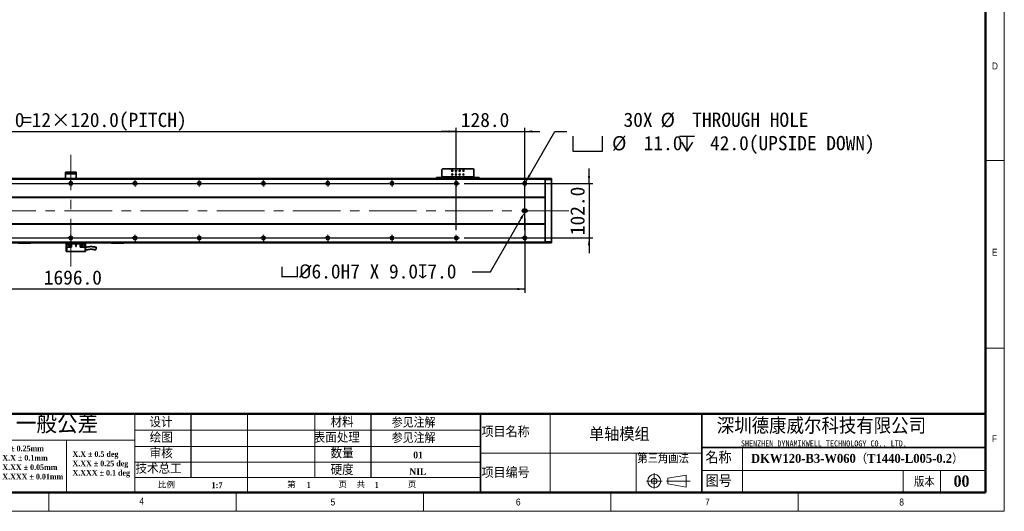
# Model space of a CAD drawing. Header units: millimetres. Extents: x 35 to 2905, y 35 to 2044.
# Tile 3 of 6: x 1066 to 2905, y 35 to 952. Entities that reach past the tile are written whole.
import ezdxf

# ---------------------------------------------------------------- set-up
doc = ezdxf.new("R2010")
doc.units = ezdxf.units.MM
doc.header["$LTSCALE"] = 7
doc.header["$PDSIZE"] = -1
doc.linetypes.add('CENTERX2', pattern=[20.32, 12.7, -2.54, 2.54, -2.54])
doc.layers.add('DIMNS', color=7, linetype='Continuous')
doc.layers.add('黑色实线', color=7, linetype='Continuous')
doc.styles.add('SLDTEXTSTYLE1', font='Gothic.ttf', dxfattribs={"width": 0.913})
doc.styles.add('SLDTEXTSTYLE2', font='timesbd.ttf', dxfattribs={"width": 0.933})
doc.styles.add('SLDTEXTSTYLE3', font='txt', dxfattribs={"bigfont": 'bigfont'})
doc.styles.add('SLDTEXTSTYLE4', font='txt', dxfattribs={"bigfont": 'bigfont'})
doc.styles.add('SLDTEXTSTYLE5', font='txt', dxfattribs={"bigfont": 'bigfont'})
doc.styles.add('SLDTEXTSTYLE6', font='txt')
doc.styles.add('SLDTEXTSTYLE7', font='timesbd.ttf', dxfattribs={"width": 0.933, "bigfont": 'bigfont'})
doc.styles.add('SLDTEXTSTYLE8', font='txt')
doc.dimstyles.new('SLDDIMSTYLE0', dxfattribs={"dimtxt": 26.6, "dimasz": 14, "dimexe": 0, "dimexo": 0.0625, "dimgap": 6.65, "dimtad": 2, "dimdec": 1, "dimrnd": 1e-09, "dimzin": 4, "dimdsep": 46, "dimtxsty": 'SLDTEXTSTYLE8', "dimsah": 1, "dimcen": 0.09, "dimadec": 0, "dimazin": 1, "dimtfac": 1, "dimtdec": 1, "dimtmove": 0, "dimatfit": 0, "dimfxl": 0, "dimfrac": 2, "dimtolj": 1, "dimtzin": 12, "dimarcsym": 0})
doc.dimstyles.new('SLDDIMSTYLE5', dxfattribs={"dimtxt": 26.6, "dimasz": 14, "dimexe": 0, "dimexo": 0.0625, "dimgap": 6.65, "dimtad": 2, "dimdec": 1, "dimrnd": 1e-09, "dimzin": 4, "dimdsep": 46, "dimtxsty": 'SLDTEXTSTYLE8', "dimsah": 1, "dimcen": 0.09, "dimadec": 0, "dimazin": 1, "dimtfac": 1, "dimtdec": 1, "dimtofl": 0, "dimtmove": 0, "dimatfit": 3, "dimfxl": 0, "dimfrac": 2, "dimtolj": 1, "dimtzin": 12, "dimarcsym": 0})
doc.dimstyles.new('SLDDIMSTYLE7', dxfattribs={"dimtxt": 26.6, "dimasz": 14, "dimexe": 0, "dimexo": 0.0625, "dimgap": 6.65, "dimtad": 0, "dimtih": 1, "dimtoh": 1, "dimdec": 1, "dimrnd": 1e-09, "dimzin": 4, "dimdsep": 46, "dimtxsty": 'SLDTEXTSTYLE8', "dimsah": 1, "dimcen": 0, "dimadec": 0, "dimazin": 1, "dimtfac": 1, "dimtdec": 1, "dimtofl": 0, "dimtmove": 0, "dimatfit": 3, "dimfxl": 0, "dimfrac": 2, "dimtolj": 1, "dimtzin": 12, "dimarcsym": 0})
doc.dimstyles.new('SLDDIMSTYLE8', dxfattribs={"dimtxt": 26.6, "dimasz": 14, "dimexe": 0, "dimexo": 0.0625, "dimgap": 6.65, "dimtad": 0, "dimtih": 1, "dimtoh": 1, "dimdec": 1, "dimrnd": 1e-09, "dimzin": 4, "dimdsep": 46, "dimtxsty": 'SLDTEXTSTYLE8', "dimsah": 1, "dimcen": 0, "dimadec": 0, "dimazin": 1, "dimtfac": 1, "dimtdec": 1, "dimtofl": 0, "dimtmove": 0, "dimatfit": 3, "dimfxl": 0, "dimfrac": 2, "dimtolj": 1, "dimtzin": 12, "dimarcsym": 0})

# ---------------------------------------------------------------- blocks, each defined once
blk = doc.blocks.new('SW_NOTE_0')
at = {"color": 0, "linetype": 'Continuous', "lineweight": 0, "char_height": 10.5, "attachment_point": 1, "style": 'SLDTEXTSTYLE2'}
for s, insert in [('X.X ± 0.5 deg', (0, 13.8)), ('X.XX ± 0.25 deg', (0, -3.7)), ('X.XXX ± 0.1 deg', (0, -21.2))]:
    blk.add_mtext(s, dxfattribs=dict(at, insert=insert))
blk = doc.blocks.new('SW_NOTE_1')
at = {"color": 0, "linetype": 'Continuous', "lineweight": 0, "char_height": 10.5, "attachment_point": 1, "style": 'SLDTEXTSTYLE2'}
for s, insert in [('X ± 0.25mm ', (0, 13.8)), ('X.X ± 0.1mm', (0, -3.7))]:
    blk.add_mtext(s, dxfattribs=dict(at, insert=insert))
blk = doc.blocks.new('SW_NOTE_2')
at = {"color": 0, "linetype": 'Continuous', "lineweight": 0, "char_height": 10.5, "attachment_point": 1, "style": 'SLDTEXTSTYLE2'}
for s, insert in [('X.XX ± 0.05mm', (0, 13.8)), ('X.XXX ± 0.01mm', (0, -3.7))]:
    blk.add_mtext(s, dxfattribs=dict(at, insert=insert))
blk = doc.blocks.new('_D_21')
at = {"layer": '黑色实线'}
for p, q in [((441.2, 559.7), (441.2, 750.8)), ((441.2, 743.8), (1881.2, 743.8)), ((1881.2, 559.7), (1881.2, 750.8))]:
    blk.add_line(p, q, dxfattribs=at)
for points in [[(441.2, 743.8), (455.2, 741.7), (455.2, 745.9)], [(1881.2, 743.8), (1867.2, 745.9), (1867.2, 741.7)]]:
    blk.add_solid(points, dxfattribs=at)
at = {"layer": '黑色实线', "char_height": 26.6, "attachment_point": 1, "style": 'SLDTEXTSTYLE8'}
for s, insert in [('1440.0', (966, 778.7)), ('=12×120.0(PITCH)', (1070, 778.7))]:
    blk.add_mtext(s, dxfattribs=dict(at, insert=insert))
blk = doc.blocks.new('_D_23')
at = {"layer": 'Defpoints', "color": 0}
for p in [(2009.2, 593.4), (2010.7, 596)]:
    blk.add_point(p, dxfattribs=at)
at = {"layer": '黑色实线', "color": 0, "lineweight": -2}
for p, q in [((1945, 482.1), (2002.2, 581.3)), ((1910.7, 482.1), (1945, 482.1))]:
    blk.add_line(p, q, dxfattribs=at)
at = {"layer": '黑色实线', "color": 0}
blk.add_solid([(2000.2, 582.4), (2004.2, 580.1), (2009.2, 593.4)], dxfattribs=at)
at = {"layer": '黑色实线', "color": 0, "insert": (1552.3, 496), "char_height": 26.6, "attachment_point": 1, "style": 'SLDTEXTSTYLE8'}
blk.add_mtext('\\A1;{\\fGDT|b0|i0|c134|p2;v\\fISOCPEUR|b0|i0|c134|p34;%%C}6.0H7 X 9.0{\\fGDT|b0|i0|c134|p2;x}7.0', dxfattribs=at)
blk = doc.blocks.new('_D_24')
at = {"layer": '黑色实线'}
for p, q in [((313.2, 587.1), (313.2, 442.7)), ((2009.2, 581.6), (2009.2, 442.7)), ((2009.2, 449.7), (313.2, 449.7))]:
    blk.add_line(p, q, dxfattribs=at)
for points in [[(313.2, 449.7), (327.2, 447.6), (327.2, 451.8)], [(2009.2, 449.7), (1995.2, 451.8), (1995.2, 447.6)]]:
    blk.add_solid(points, dxfattribs=at)
at = {"layer": '黑色实线', "insert": (1110.7, 484.6), "char_height": 26.6, "attachment_point": 1, "style": 'SLDTEXTSTYLE8'}
blk.add_mtext('1696.0', dxfattribs=at)
blk = doc.blocks.new('SW_SYMBOL_HOLE_SPOT')
at = {"layer": '黑色实线', "color": 0}
for p, q in [((0, 6125), (0, 525)), ((11200, 525), (11200, 6125)), ((0, 525), (11200, 525))]:
    blk.add_line(p, q, dxfattribs=at)
blk = doc.blocks.new('SW_SYMBOL_HOLE_DEPTH')
at = {"layer": '黑色实线', "color": 0}
for p, q in [((0, 6125), (5600, 6125)), ((700, 3885), (2800, 525)), ((2800, 6125), (2800, 525)), ((4900, 3885), (2800, 525))]:
    blk.add_line(p, q, dxfattribs=at)
blk = doc.blocks.new('_D_25')
at = {"layer": '黑色实线'}
for p, q in [((2010.9, 649.9), (2065.1, 743.8)), ((2065.1, 743.8), (2087.6, 743.8))]:
    blk.add_line(p, q, dxfattribs=at)
blk.add_solid([(2010.9, 649.9), (2019.7, 660.9), (2016.1, 663)], dxfattribs=at)
at = {"layer": '黑色实线', "xscale": 0.004985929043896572, "yscale": 0.004985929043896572, "zscale": 0.004985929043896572}
for name, p in [('SW_SYMBOL_HOLE_SPOT', (2098.7, 704.4)), ('SW_SYMBOL_HOLE_DEPTH', (2298.2, 704.4))]:
    blk.add_blockref(name, p, dxfattribs=at)
at = {"layer": '黑色实线', "char_height": 26.6, "attachment_point": 1, "style": 'SLDTEXTSTYLE8'}
for s, insert in [('30X ', (2193.7, 779)), ('%%c', (2262.9, 778.7)), (' THROUGH HOLE', (2304, 779)), ('%%c', (2172.2, 735.2)), (' 11.0 ', (2213.3, 735.4)), (' 42.0(UPSIDE DOWN)', (2337.2, 735.4))]:
    blk.add_mtext(s, dxfattribs=dict(at, insert=insert))
blk = doc.blocks.new('_D_26')
at = {"layer": '黑色实线'}
for p, q in [((2129.2, 647), (2129.2, 675)), ((1896, 647), (2136.2, 647)), ((2129.2, 647), (2129.2, 545)), ((1896, 545), (2136.2, 545)), ((2129.2, 545), (2129.2, 517))]:
    blk.add_line(p, q, dxfattribs=at)
for points in [[(2129.2, 647), (2131.3, 661), (2127.1, 661)], [(2129.2, 545), (2127.1, 531), (2131.3, 531)]]:
    blk.add_solid(points, dxfattribs=at)
at = {"layer": '黑色实线', "insert": (2094.3, 550.3), "char_height": 26.6, "attachment_point": 1, "rotation": 90, "style": 'SLDTEXTSTYLE8'}
blk.add_mtext('102.0', dxfattribs=at)
blk = doc.blocks.new('_D_27')
at = {"layer": '黑色实线'}
for p, q in [((1881.2, 743.8), (1853.2, 743.8)), ((1881.2, 559.7), (1881.2, 750.8)), ((1881.2, 743.8), (2009.2, 743.8)), ((2009.2, 559.7), (2009.2, 750.8)), ((2009.2, 743.8), (2037.2, 743.8))]:
    blk.add_line(p, q, dxfattribs=at)
for points in [[(1881.2, 743.8), (1867.2, 745.9), (1867.2, 741.7)], [(2009.2, 743.8), (2023.2, 741.7), (2023.2, 745.9)]]:
    blk.add_solid(points, dxfattribs=at)
at = {"layer": '黑色实线', "insert": (1889.8, 778.7), "char_height": 26.6, "attachment_point": 1, "style": 'SLDTEXTSTYLE8'}
blk.add_mtext('128.0', dxfattribs=at)
blk = doc.blocks.new('SW_CENTERMARKSYMBOL_13')
at = {"layer": '黑色实线', "color": 0}
for p, q in [((-133.08, 102), (-133.84, 102)), ((-128, 102), (-130.54, 102)), ((-128, 107.08), (-128, 107.84)), ((-128, 102), (-128, 104.54)), ((-128, 102), (-128, 99.46)), ((-128, 102), (-125.46, 102)), ((-128, 96.92), (-128, 96.16)), ((0, 102), (-2.54, 102)), ((0, 107.08), (0, 107.84)), ((0, 102), (0, 104.54)), ((0, 102), (0, 99.46)), ((0, 102), (2.54, 102)), ((5.08, 102), (5.84, 102)), ((-5.08, 0), (-5.84, 0)), ((0, 0), (-2.54, 0)), ((0, 0), (0, 2.54)), ((0, 0), (0, -2.54)), ((0, 0), (2.54, 0)), ((5.08, 0), (114.92, 0)), ((114.92, 0), (114.16, 0)), ((120, 0), (117.46, 0)), ((120, 0), (117.46, 0)), ((120, 5.08), (120, 5.84)), ((120, 0), (120, 2.54)), ((120, 0), (120, 2.54)), ((120, 0), (120, -2.54)), ((120, 0), (122.54, 0)), ((120, 0), (120, -2.54)), ((120, 0), (122.54, 0)), ((125.08, 0), (125.84, 0)), ((125.08, 0), (234.92, 0)), ((234.92, 0), (234.16, 0)), ((240, 0), (237.46, 0)), ((240, 0), (237.46, 0)), ((240, 0), (237.46, 0)), ((240, 5.08), (240, 5.84)), ((240, 0), (240, 2.54)), ((240, 0), (240, 2.54)), ((240, 0), (240, 2.54)), ((240, 0), (240, -2.54)), ((240, 0), (242.54, 0)), ((240, 0), (240, -2.54)), ((240, 0), (242.54, 0)), ((240, 0), (240, -2.54)), ((240, 0), (242.54, 0)), ((245.08, 0), (245.84, 0)), ((245.08, 0), (354.92, 0)), ((354.92, 0), (354.16, 0)), ((360, 0), (357.46, 0)), ((360, 0), (357.46, 0)), ((360, 0), (357.46, 0)), ((360, 0), (357.46, 0)), ((360, 5.08), (360, 5.84)), ((360, 0), (360, 2.54)), ((360, 0), (360, 2.54)), ((360, 0), (360, 2.54)), ((360, 0), (360, 2.54)), ((360, 0), (360, -2.54)), ((360, 0), (362.54, 0)), ((360, 0), (360, -2.54)), ((360, 0), (362.54, 0)), ((360, 0), (360, -2.54)), ((360, 0), (362.54, 0)), ((360, 0), (360, -2.54)), ((360, 0), (362.54, 0)), ((365.08, 0), (365.84, 0)), ((365.08, 0), (474.92, 0)), ((474.92, 0), (474.16, 0)), ((480, 0), (477.46, 0)), ((480, 0), (477.46, 0)), ((480, 0), (477.46, 0)), ((480, 0), (477.46, 0)), ((480, 0), (477.46, 0)), ((480, 5.08), (480, 5.84)), ((480, 0), (480, 2.54)), ((480, 0), (480, 2.54)), ((480, 0), (480, 2.54)), ((480, 0), (480, 2.54)), ((480, 0), (480, 2.54)), ((480, 0), (480, -2.54)), ((480, 0), (482.54, 0)), ((480, 0), (480, -2.54)), ((480, 0), (482.54, 0)), ((480, 0), (480, -2.54)), ((480, 0), (482.54, 0)), ((480, 0), (480, -2.54)), ((480, 0), (482.54, 0)), ((480, 0), (480, -2.54)), ((480, 0), (482.54, 0)), ((485.08, 0), (485.84, 0)), ((485.08, 0), (594.92, 0)), ((594.92, 0), (594.16, 0)), ((600, 0), (597.46, 0)), ((600, 0), (597.46, 0)), ((600, 0), (597.46, 0)), ((600, 0), (597.46, 0)), ((600, 0), (597.46, 0)), ((600, 0), (597.46, 0)), ((600, 5.08), (600, 5.84)), ((600, 0), (600, 2.54)), ((600, 0), (600, 2.54)), ((600, 0), (600, 2.54)), ((600, 0), (600, 2.54)), ((600, 0), (600, 2.54)), ((600, 0), (600, 2.54)), ((600, 0), (600, -2.54)), ((600, 0), (602.54, 0)), ((600, 0), (600, -2.54)), ((600, 0), (602.54, 0)), ((600, 0), (600, -2.54)), ((600, 0), (602.54, 0)), ((600, 0), (600, -2.54)), ((600, 0), (602.54, 0)), ((600, 0), (600, -2.54)), ((600, 0), (602.54, 0)), ((600, 0), (600, -2.54)), ((600, 0), (602.54, 0)), ((605.08, 0), (605.84, 0)), ((605.08, 0), (714.92, 0)), ((714.92, 0), (714.16, 0)), ((720, 0), (717.46, 0)), ((720, 0), (717.46, 0)), ((720, 0), (717.46, 0)), ((720, 0), (717.46, 0)), ((720, 0), (717.46, 0)), ((720, 0), (717.46, 0)), ((720, 0), (717.46, 0)), ((720, 5.08), (720, 5.84)), ((720, 0), (720, 2.54)), ((720, 0), (720, 2.54)), ((720, 0), (720, 2.54)), ((720, 0), (720, 2.54)), ((720, 0), (720, 2.54)), ((720, 0), (720, 2.54)), ((720, 0), (720, 2.54)), ((720, 0), (720, -2.54)), ((720, 0), (722.54, 0)), ((720, 0), (720, -2.54)), ((720, 0), (722.54, 0)), ((720, 0), (720, -2.54)), ((720, 0), (722.54, 0)), ((720, 0), (720, -2.54)), ((720, 0), (722.54, 0)), ((720, 0), (720, -2.54)), ((720, 0), (722.54, 0)), ((720, 0), (720, -2.54)), ((720, 0), (722.54, 0)), ((720, 0), (720, -2.54)), ((720, 0), (722.54, 0)), ((725.08, 0), (725.84, 0)), ((725.08, 0), (834.92, 0)), ((834.92, 0), (834.16, 0)), ((840, 0), (837.46, 0)), ((840, 0), (837.46, 0)), ((840, 0), (837.46, 0)), ((840, 0), (837.46, 0)), ((840, 0), (837.46, 0)), ((840, 0), (837.46, 0)), ((840, 5.08), (840, 5.84)), ((840, 0), (840, 2.54)), ((840, 0), (840, 2.54)), ((840, 0), (840, 2.54)), ((840, 0), (840, 2.54)), ((840, 0), (840, 2.54)), ((840, 0), (840, 2.54)), ((840, 0), (840, -2.54)), ((840, 0), (842.54, 0)), ((840, 0), (840, -2.54)), ((840, 0), (842.54, 0)), ((840, 0), (840, -2.54)), ((840, 0), (842.54, 0)), ((840, 0), (840, -2.54)), ((840, 0), (842.54, 0)), ((840, 0), (840, -2.54)), ((840, 0), (842.54, 0)), ((840, 0), (840, -2.54)), ((840, 0), (842.54, 0)), ((845.08, 0), (845.84, 0)), ((845.08, 0), (954.92, 0)), ((954.92, 0), (954.16, 0)), ((960, 0), (957.46, 0)), ((960, 0), (957.46, 0)), ((960, 0), (957.46, 0)), ((960, 0), (957.46, 0)), ((960, 0), (957.46, 0)), ((960, 5.08), (960, 5.84)), ((960, 0), (960, 2.54)), ((960, 0), (960, 2.54)), ((960, 0), (960, 2.54)), ((960, 0), (960, 2.54)), ((960, 0), (960, 2.54)), ((960, 0), (960, -2.54)), ((960, 0), (962.54, 0)), ((960, 0), (960, -2.54)), ((960, 0), (962.54, 0)), ((960, 0), (960, -2.54)), ((960, 0), (962.54, 0)), ((960, 0), (960, -2.54)), ((960, 0), (962.54, 0)), ((960, 0), (960, -2.54)), ((960, 0), (962.54, 0)), ((965.08, 0), (965.84, 0)), ((965.08, 0), (1074.92, 0)), ((1074.92, 0), (1074.16, 0)), ((1080, 0), (1077.46, 0)), ((1080, 0), (1077.46, 0)), ((1080, 0), (1077.46, 0)), ((1080, 0), (1077.46, 0)), ((1080, 5.08), (1080, 5.84)), ((1080, 0), (1080, 2.54)), ((1080, 0), (1080, 2.54)), ((1080, 0), (1080, 2.54)), ((1080, 0), (1080, 2.54)), ((1080, 0), (1080, -2.54)), ((1080, 0), (1082.54, 0)), ((1080, 0), (1080, -2.54)), ((1080, 0), (1082.54, 0)), ((1080, 0), (1080, -2.54)), ((1080, 0), (1082.54, 0)), ((1080, 0), (1080, -2.54)), ((1080, 0), (1082.54, 0)), ((1085.08, 0), (1085.84, 0)), ((1085.08, 0), (1194.92, 0)), ((1194.92, 0), (1194.16, 0)), ((1200, 0), (1197.46, 0)), ((1200, 0), (1197.46, 0)), ((1200, 0), (1197.46, 0)), ((1200, 5.08), (1200, 5.84)), ((1200, 0), (1200, 2.54)), ((1200, 0), (1200, 2.54)), ((1200, 0), (1200, 2.54)), ((1200, 0), (1200, -2.54)), ((1200, 0), (1202.54, 0)), ((1200, 0), (1200, -2.54)), ((1200, 0), (1202.54, 0)), ((1200, 0), (1200, -2.54)), ((1200, 0), (1202.54, 0)), ((1205.08, 0), (1205.84, 0)), ((1205.08, 0), (1314.92, 0)), ((1314.92, 0), (1314.16, 0)), ((1320, 0), (1317.46, 0)), ((1320, 0), (1317.46, 0)), ((1320, 5.08), (1320, 5.84)), ((1320, 0), (1320, 2.54)), ((1320, 0), (1320, 2.54)), ((1320, 0), (1320, -2.54)), ((1320, 0), (1322.54, 0)), ((1320, 0), (1320, -2.54)), ((1320, 0), (1322.54, 0)), ((1325.08, 0), (1325.84, 0)), ((1325.08, 0), (1434.92, 0)), ((1440, 0), (1437.46, 0)), ((1440, 5.08), (1440, 5.84)), ((1440, 0), (1440, 2.54)), ((1440, 0), (1440, -2.54)), ((1440, 0), (1442.54, 0)), ((1445.08, 0), (1445.84, 0)), ((0, -5.08), (0, -5.84)), ((120, -5.08), (120, -5.84)), ((240, -5.08), (240, -5.84)), ((360, -5.08), (360, -5.84)), ((480, -5.08), (480, -5.84)), ((600, -5.08), (600, -5.84)), ((720, -5.08), (720, -5.84)), ((840, -5.08), (840, -5.84)), ((960, -5.08), (960, -5.84)), ((1080, -5.08), (1080, -5.84)), ((1200, -5.08), (1200, -5.84)), ((1320, -5.08), (1320, -5.84)), ((1440, -5.08), (1440, -5.84))]:
    blk.add_line(p, q, dxfattribs=at)
blk = doc.blocks.new('SW_CENTERMARKSYMBOL_14')
at = {"layer": '黑色实线', "color": 0}
for p, q in [((-125.08, 0), (-125.84, 0)), ((-120, 0), (-122.54, 0)), ((-120, 5.08), (-120, 5.84)), ((-120, 0), (-120, 2.54)), ((-120, 0), (-120, -2.54)), ((-120, 0), (-117.46, 0)), ((-114.92, 0), (-5.08, 0)), ((-5.08, 0), (-5.84, 0)), ((0, 0), (-2.54, 0)), ((0, 0), (-2.54, 0)), ((0, 5.08), (0, 5.84)), ((0, 0), (0, 2.54)), ((0, 0), (0, 2.54)), ((0, 0), (0, -2.54)), ((0, 0), (2.54, 0)), ((0, 0), (0, -2.54)), ((0, 0), (2.54, 0)), ((5.08, 0), (5.84, 0)), ((5.08, 0), (114.92, 0)), ((114.92, 0), (114.16, 0)), ((120, 0), (117.46, 0)), ((120, 0), (117.46, 0)), ((120, 0), (117.46, 0)), ((120, 5.08), (120, 5.84)), ((120, 0), (120, 2.54)), ((120, 0), (120, 2.54)), ((120, 0), (120, 2.54)), ((120, 0), (120, -2.54)), ((120, 0), (122.54, 0)), ((120, 0), (120, -2.54)), ((120, 0), (122.54, 0)), ((120, 0), (120, -2.54)), ((120, 0), (122.54, 0)), ((125.08, 0), (125.84, 0)), ((125.08, 0), (234.92, 0)), ((234.92, 0), (234.16, 0)), ((240, 0), (237.46, 0)), ((240, 0), (237.46, 0)), ((240, 0), (237.46, 0)), ((240, 0), (237.46, 0)), ((240, 5.08), (240, 5.84)), ((240, 0), (240, 2.54)), ((240, 0), (240, 2.54)), ((240, 0), (240, 2.54)), ((240, 0), (240, 2.54)), ((240, 0), (240, -2.54)), ((240, 0), (242.54, 0)), ((240, 0), (240, -2.54)), ((240, 0), (242.54, 0)), ((240, 0), (240, -2.54)), ((240, 0), (242.54, 0)), ((240, 0), (240, -2.54)), ((240, 0), (242.54, 0)), ((245.08, 0), (245.84, 0)), ((245.08, 0), (354.92, 0)), ((354.92, 0), (354.16, 0)), ((360, 0), (357.46, 0)), ((360, 0), (357.46, 0)), ((360, 0), (357.46, 0)), ((360, 0), (357.46, 0)), ((360, 0), (357.46, 0)), ((360, 5.08), (360, 5.84)), ((360, 0), (360, 2.54)), ((360, 0), (360, 2.54)), ((360, 0), (360, 2.54)), ((360, 0), (360, 2.54)), ((360, 0), (360, 2.54)), ((360, 0), (360, -2.54)), ((360, 0), (362.54, 0)), ((360, 0), (360, -2.54)), ((360, 0), (362.54, 0)), ((360, 0), (360, -2.54)), ((360, 0), (362.54, 0)), ((360, 0), (360, -2.54)), ((360, 0), (362.54, 0)), ((360, 0), (360, -2.54)), ((360, 0), (362.54, 0)), ((365.08, 0), (365.84, 0)), ((365.08, 0), (474.92, 0)), ((474.92, 0), (474.16, 0)), ((480, 0), (477.46, 0)), ((480, 0), (477.46, 0)), ((480, 0), (477.46, 0)), ((480, 0), (477.46, 0)), ((480, 0), (477.46, 0)), ((480, 0), (477.46, 0)), ((480, 5.08), (480, 5.84)), ((480, 0), (480, 2.54)), ((480, 0), (480, 2.54)), ((480, 0), (480, 2.54)), ((480, 0), (480, 2.54)), ((480, 0), (480, 2.54)), ((480, 0), (480, 2.54)), ((480, 0), (480, -2.54)), ((480, 0), (482.54, 0)), ((480, 0), (480, -2.54)), ((480, 0), (482.54, 0)), ((480, 0), (480, -2.54)), ((480, 0), (482.54, 0)), ((480, 0), (480, -2.54)), ((480, 0), (482.54, 0)), ((480, 0), (480, -2.54)), ((480, 0), (482.54, 0)), ((480, 0), (480, -2.54)), ((480, 0), (482.54, 0)), ((485.08, 0), (485.84, 0)), ((485.08, 0), (594.92, 0)), ((594.92, 0), (594.16, 0)), ((600, 0), (597.46, 0)), ((600, 0), (597.46, 0)), ((600, 0), (597.46, 0)), ((600, 0), (597.46, 0)), ((600, 0), (597.46, 0)), ((600, 0), (597.46, 0)), ((600, 0), (597.46, 0)), ((600, 5.08), (600, 5.84)), ((600, 0), (600, 2.54)), ((600, 0), (600, 2.54)), ((600, 0), (600, 2.54)), ((600, 0), (600, 2.54)), ((600, 0), (600, 2.54)), ((600, 0), (600, 2.54)), ((600, 0), (600, 2.54)), ((600, 0), (600, -2.54)), ((600, 0), (602.54, 0)), ((600, 0), (600, -2.54)), ((600, 0), (602.54, 0)), ((600, 0), (600, -2.54)), ((600, 0), (602.54, 0)), ((600, 0), (600, -2.54)), ((600, 0), (602.54, 0)), ((600, 0), (600, -2.54)), ((600, 0), (602.54, 0)), ((600, 0), (600, -2.54)), ((600, 0), (602.54, 0)), ((600, 0), (600, -2.54)), ((600, 0), (602.54, 0)), ((605.08, 0), (605.84, 0)), ((605.08, 0), (714.92, 0)), ((714.92, 0), (714.16, 0)), ((720, 0), (717.46, 0)), ((720, 0), (717.46, 0)), ((720, 0), (717.46, 0)), ((720, 0), (717.46, 0)), ((720, 0), (717.46, 0)), ((720, 0), (717.46, 0)), ((720, 5.08), (720, 5.84)), ((720, 0), (720, 2.54)), ((720, 0), (720, 2.54)), ((720, 0), (720, 2.54)), ((720, 0), (720, 2.54)), ((720, 0), (720, 2.54)), ((720, 0), (720, 2.54)), ((720, 0), (720, -2.54)), ((720, 0), (722.54, 0)), ((720, 0), (720, -2.54)), ((720, 0), (722.54, 0)), ((720, 0), (720, -2.54)), ((720, 0), (722.54, 0)), ((720, 0), (720, -2.54)), ((720, 0), (722.54, 0)), ((720, 0), (720, -2.54)), ((720, 0), (722.54, 0)), ((720, 0), (720, -2.54)), ((720, 0), (722.54, 0)), ((725.08, 0), (725.84, 0)), ((725.08, 0), (834.92, 0)), ((834.92, 0), (834.16, 0)), ((840, 0), (837.46, 0)), ((840, 0), (837.46, 0)), ((840, 0), (837.46, 0)), ((840, 0), (837.46, 0)), ((840, 0), (837.46, 0)), ((840, 5.08), (840, 5.84)), ((840, 0), (840, 2.54)), ((840, 0), (840, 2.54)), ((840, 0), (840, 2.54)), ((840, 0), (840, 2.54)), ((840, 0), (840, 2.54)), ((840, 0), (840, -2.54)), ((840, 0), (842.54, 0)), ((840, 0), (840, -2.54)), ((840, 0), (842.54, 0)), ((840, 0), (840, -2.54)), ((840, 0), (842.54, 0)), ((840, 0), (840, -2.54)), ((840, 0), (842.54, 0)), ((840, 0), (840, -2.54)), ((840, 0), (842.54, 0)), ((845.08, 0), (845.84, 0)), ((845.08, 0), (954.92, 0)), ((954.92, 0), (954.16, 0)), ((960, 0), (957.46, 0)), ((960, 0), (957.46, 0)), ((960, 0), (957.46, 0)), ((960, 0), (957.46, 0)), ((960, 5.08), (960, 5.84)), ((960, 0), (960, 2.54)), ((960, 0), (960, 2.54)), ((960, 0), (960, 2.54)), ((960, 0), (960, 2.54)), ((960, 0), (960, -2.54)), ((960, 0), (962.54, 0)), ((960, 0), (960, -2.54)), ((960, 0), (962.54, 0)), ((960, 0), (960, -2.54)), ((960, 0), (962.54, 0)), ((960, 0), (960, -2.54)), ((960, 0), (962.54, 0)), ((965.08, 0), (965.84, 0)), ((965.08, 0), (1074.92, 0)), ((1074.92, 0), (1074.16, 0)), ((1080, 0), (1077.46, 0)), ((1080, 0), (1077.46, 0)), ((1080, 0), (1077.46, 0)), ((1080, 5.08), (1080, 5.84)), ((1080, 0), (1080, 2.54)), ((1080, 0), (1080, 2.54)), ((1080, 0), (1080, 2.54)), ((1080, 0), (1080, -2.54)), ((1080, 0), (1082.54, 0)), ((1080, 0), (1080, -2.54)), ((1080, 0), (1082.54, 0)), ((1080, 0), (1080, -2.54)), ((1080, 0), (1082.54, 0)), ((1085.08, 0), (1085.84, 0)), ((1085.08, 0), (1194.92, 0)), ((1194.92, 0), (1194.16, 0)), ((1200, 0), (1197.46, 0)), ((1200, 0), (1197.46, 0)), ((1200, 5.08), (1200, 5.84)), ((1200, 0), (1200, 2.54)), ((1200, 0), (1200, 2.54)), ((1200, 0), (1200, -2.54)), ((1200, 0), (1202.54, 0)), ((1200, 0), (1200, -2.54)), ((1200, 0), (1202.54, 0)), ((1205.08, 0), (1205.84, 0)), ((1205.08, 0), (1314.92, 0)), ((1320, 0), (1317.46, 0)), ((1320, 5.08), (1320, 5.84)), ((1320, 0), (1320, 2.54)), ((1320, 0), (1320, -2.54)), ((1320, 0), (1322.54, 0)), ((1325.08, 0), (1325.84, 0)), ((-120, -5.08), (-120, -5.84)), ((0, -5.08), (0, -5.84)), ((120, -5.08), (120, -5.84)), ((240, -5.08), (240, -5.84)), ((360, -5.08), (360, -5.84)), ((480, -5.08), (480, -5.84)), ((600, -5.08), (600, -5.84)), ((720, -5.08), (720, -5.84)), ((840, -5.08), (840, -5.84)), ((960, -5.08), (960, -5.84)), ((1080, -5.08), (1080, -5.84)), ((1200, -5.08), (1200, -5.84)), ((1320, -5.08), (1320, -5.84))]:
    blk.add_line(p, q, dxfattribs=at)
blk = doc.blocks.new('SW_CENTERMARKSYMBOL_15')
at = {"layer": '黑色实线', "color": 0}
for p, q in [((-5.08, 0), (-5.84, 0)), ((0, 0), (-2.54, 0)), ((0, 5.08), (0, 5.84)), ((0, 0), (0, 2.54)), ((0, 0), (0, -2.54)), ((0, 0), (2.54, 0)), ((5.08, 0), (5.84, 0)), ((0, -5.08), (0, -5.84))]:
    blk.add_line(p, q, dxfattribs=at)
blk = doc.blocks.new('SW_CENTERMARKSYMBOL_16')
at = {"layer": '黑色实线', "color": 0}
for p, q in [((-5.08, 0), (-5.84, 0)), ((0, 0), (-2.54, 0)), ((0, 5.08), (0, 5.84)), ((0, 0), (0, 2.54)), ((0, 0), (0, -2.54)), ((0, 0), (2.54, 0)), ((5.08, 0), (5.84, 0)), ((0, -5.08), (0, -5.84))]:
    blk.add_line(p, q, dxfattribs=at)
blk = doc.blocks.new('SW_CENTERMARKSYMBOL_17')
at = {"layer": '黑色实线', "color": 0}
for p, q in [((-5.08, 0), (-5.54, 0)), ((0, 0), (-2.54, 0)), ((0, 5.08), (0, 5.54)), ((0, 0), (0, 2.54)), ((0, 0), (2.54, 0)), ((0, 0), (0, -2.54)), ((5.08, 0), (5.54, 0)), ((0, -5.08), (0, -5.54))]:
    blk.add_line(p, q, dxfattribs=at)
blk = doc.blocks.new('SW_DOWELSYMBOL_3')
at = {"linetype": 'Continuous', "lineweight": 18}
h = blk.add_hatch(color=0, dxfattribs=at)
edge = h.paths.add_edge_path(flags=0)
edge.add_arc((0, 0), 3, 180, 270)
edge.add_line((0, -3), (0, 0))
edge.add_line((0, 0), (-3, 0))
h = blk.add_hatch(color=0, dxfattribs=at)
edge = h.paths.add_edge_path(flags=0)
edge.add_arc((0, 0), 3, 0, 90)
edge.add_line((0, 3), (0, 0))
edge.add_line((0, 0), (3, 0))
at = {"layer": '黑色实线', "color": 0}
blk.add_circle((0, 0), 3, dxfattribs=at)
blk = doc.blocks.new('SW_DOWELSYMBOL_4')
at = {"linetype": 'Continuous', "lineweight": 18}
h = blk.add_hatch(color=0, dxfattribs=at)
edge = h.paths.add_edge_path(flags=0)
edge.add_arc((0, 0), 3, 180, 270)
edge.add_line((0, -3), (0, 0))
edge.add_line((0, 0), (-3, 0))
h = blk.add_hatch(color=0, dxfattribs=at)
edge = h.paths.add_edge_path(flags=0)
edge.add_arc((0, 0), 3, 0, 90)
edge.add_line((0, 3), (0, 0))
edge.add_line((0, 0), (3, 0))
at = {"layer": '黑色实线', "color": 0}
blk.add_circle((0, 0), 3, dxfattribs=at)

msp = doc.modelspace()

# ---------------------------------------------------------------- linework, layer by layer
at = {"color": 7, "linetype": 'Continuous', "lineweight": 18}
for p, q in [((2905, 35), (2905, 2044)), ((2870, 2009), (2870, 70)), ((2870, 689.5), (2905, 689.5)), ((2870, 339.5), (2905, 339.5)), ((1281, 217), (1281, 192.5)), ((1281, 168), (1281, 217)), ((1281, 192.5), (1281, 217)), ((1491.29, 217), (1491.29, 70)), ((1617, 217), (1617, 98.04)), ((2056.78, 217), (2056.78, 70)), ((1281, 168), (1281, 192.5)), ((1281, 186.61), (1926.29, 186.61)), ((1281, 168), (1025.29, 168)), ((1153.14, 168), (1153.14, 70)), ((1281, 168), (1281, 70)), ((1281, 155.78), (1926.29, 155.78)), ((2415.65, 154), (2415.65, 70)), ((1926.29, 143.5), (2339.76, 143.5)), ((2217.1, 143.5), (2217.1, 70)), ((1281, 126.91), (1926.29, 126.91)), ((2339.76, 110.88), (2870, 110.88)), ((2716, 110.88), (2716, 70)), ((2786, 110.88), (2786, 70)), ((1926.29, 98.04), (1281, 98.04)), ((2251.06, 106.04), (2251.06, 77.44)), ((2276.67, 96.73), (2310.66, 102.61)), ((2276.67, 86.23), (2276.67, 96.73)), ((2310.66, 102.61), (2310.66, 80.22)), ((2236.5, 91.48), (2265.91, 91.48)), ((2273.64, 91.48), (2318.36, 91.48)), ((2276.67, 86.23), (2310.66, 80.22)), ((70, 70), (2870, 70)), ((861, 70), (2870, 70)), ((1120, 35), (1120, 70)), ((1470, 35), (1470, 70)), ((1820, 70), (1820, 35)), ((2170, 35), (2170, 70)), ((2520, 70), (2520, 35)), ((35, 35), (2905, 35))]:
    msp.add_line(p, q, dxfattribs=at)
at = {"color": 7, "linetype": 'Continuous', "lineweight": 50}
for p, q in [((2870, 2009), (2870, 70)), ((1025.29, 217), (1281, 217)), ((2870, 217), (1281, 217)), ((70, 70), (2870, 70))]:
    msp.add_line(p, q, dxfattribs=at)
at = {"color": 7, "linetype": 'Continuous', "lineweight": 35}
for p, q in [((1151.23, 666), (1151.23, 668)), ((1151.23, 668), (1152.23, 668)), ((1152.23, 666), (1151.23, 666)), ((1151.23, 664.5), (1151.23, 666)), ((1171.23, 664.5), (1151.23, 664.5)), ((1151.23, 656), (1151.23, 664.5)), ((1152.23, 668), (1152.23, 666)), ((1170.23, 668), (1152.23, 668)), ((1170.23, 666), (1152.23, 666)), ((1170.23, 666), (1170.23, 668)), ((1170.23, 668), (1171.23, 668)), ((1171.23, 666), (1170.23, 666)), ((1171.23, 668), (1171.23, 666)), ((1171.23, 666), (1171.23, 664.5)), ((1171.23, 656), (1171.23, 664.5)), ((1855.23, 673.8), (1854.23, 672.8)), ((1854.23, 672.8), (1854.23, 659)), ((1913.23, 673.8), (1855.23, 673.8)), ((1914.23, 672.8), (1913.23, 673.8)), ((1914.23, 659), (1914.23, 672.8)), ((2047.23, 656), (275.23, 656)), ((2047.23, 655), (275.23, 655)), ((1844.23, 656), (1844.23, 658)), ((1844.23, 658), (1845.23, 658)), ((1845.23, 658), (1845.23, 656)), ((1845.23, 658), (1853.23, 658)), ((1853.23, 658), (1853.23, 656)), ((1854.23, 658), (1853.23, 658)), ((1914.23, 659), (1854.23, 659)), ((1854.23, 656), (1854.23, 659)), ((1914.23, 659), (1914.23, 656)), ((1915.23, 658), (1914.23, 658)), ((1915.23, 658), (1915.23, 656)), ((1915.23, 658), (1923.23, 658)), ((1923.23, 656), (1923.23, 658)), ((1923.23, 658), (1924.23, 658)), ((1924.23, 658), (1924.23, 656)), ((2047.23, 655.7), (2047.53, 656)), ((2047.23, 655), (2047.23, 656)), ((2047.23, 621), (2047.23, 655)), ((2047.23, 653.87), (2047.53, 654)), ((2047.53, 656), (2047.53, 654)), ((2047.53, 656), (2058.93, 656)), ((2047.53, 654), (2047.53, 538)), ((2058.93, 654), (2047.53, 654)), ((2058.93, 654), (2058.93, 656)), ((2059.23, 655.7), (2058.93, 656)), ((2058.93, 538), (2058.93, 654)), ((2059.23, 653.87), (2058.93, 654)), ((2059.23, 655.7), (2059.23, 653.87)), ((2059.23, 653.87), (2059.23, 538.12)), ((2047.23, 621), (275.23, 621)), ((2047.23, 620.5), (275.23, 620.5)), ((2047.23, 621), (2047.23, 620.5)), ((2047.23, 571.5), (2047.23, 620.5)), ((2010.73, 599), (2007.73, 599)), ((2007.73, 593), (2010.73, 593)), ((2047.23, 571.5), (275.23, 571.5)), ((2047.23, 571), (275.23, 571)), ((2047.23, 571), (2047.23, 571.5)), ((2047.23, 537), (2047.23, 571)), ((2047.23, 537), (275.23, 537)), ((2047.23, 536), (275.23, 536)), ((1063.23, 535.8), (1085.23, 535.8)), ((1085.1, 535.5), (1063.35, 535.5)), ((1085.1, 535.5), (1085.23, 535.8)), ((1085.93, 535.5), (1085.1, 535.5)), ((1085.23, 535.8), (1085.23, 536)), ((1085.23, 535.8), (1086.23, 535.8)), ((1085.93, 535.5), (1086.23, 535.8)), ((1086.23, 536), (1086.23, 535.8)), ((1152.73, 534.1), (1152.73, 519.7)), ((1153.93, 534.1), (1152.73, 534.1)), ((1153.73, 534.1), (1153.73, 536)), ((1153.93, 534.1), (1153.93, 528.1)), ((1162.73, 534.1), (1153.93, 534.1)), ((1162.73, 534.1), (1170.48, 534.1)), ((1162.73, 534.1), (1162.73, 528.1)), ((1170.98, 534.1), (1170.48, 534.1)), ((1170.48, 534.1), (1170.48, 529.35)), ((1170.98, 534.1), (1178.73, 534.1)), ((1170.98, 529.35), (1170.98, 534.1)), ((1178.73, 528.1), (1178.73, 534.1)), ((1187.53, 534.1), (1178.73, 534.1)), ((1187.53, 528.1), (1187.53, 534.1)), ((1188.73, 534.1), (1187.53, 534.1)), ((1187.73, 534.1), (1187.73, 536)), ((1188.73, 519.7), (1188.73, 534.1)), ((1236.23, 535.8), (1236.23, 536)), ((1236.23, 535.8), (1236.53, 535.5)), ((1236.23, 535.8), (1237.23, 535.8)), ((1237.35, 535.5), (1236.53, 535.5)), ((1237.23, 536), (1237.23, 535.8)), ((1237.35, 535.5), (1237.23, 535.8)), ((1237.23, 535.8), (1259.23, 535.8)), ((1259.1, 535.5), (1237.35, 535.5)), ((1259.1, 535.5), (1259.23, 535.8)), ((1259.93, 535.5), (1259.1, 535.5)), ((1259.23, 535.8), (1259.23, 536)), ((1259.23, 535.8), (1260.23, 535.8)), ((1259.93, 535.5), (1260.23, 535.8)), ((1260.23, 536), (1260.23, 535.8)), ((2047.23, 538.12), (2047.53, 538)), ((2047.23, 537), (2047.23, 536)), ((2047.23, 536.3), (2047.53, 536)), ((2047.53, 538), (2047.53, 536)), ((2047.53, 538), (2058.93, 538)), ((2058.93, 536), (2047.53, 536)), ((2059.23, 538.12), (2058.93, 538)), ((2058.93, 536), (2058.93, 538)), ((2059.23, 536.3), (2058.93, 536)), ((2059.23, 538.12), (2059.23, 536.3)), ((1153.73, 519.7), (1152.73, 519.7)), ((1153.93, 528.1), (1153.73, 528.1)), ((1153.73, 519.7), (1153.73, 528.1)), ((1187.73, 519.7), (1153.73, 519.7)), ((1153.93, 528.1), (1162.73, 528.1)), ((1178.73, 528.1), (1187.53, 528.1)), ((1182.11, 532.55), (1182.27, 532.65)), ((1182.11, 532.55), (1182.27, 532.65)), ((1182.11, 532.55), (1182.27, 532.65)), ((1183.74, 532.15), (1183.87, 531.74)), ((1187.73, 528.1), (1187.53, 528.1)), ((1187.73, 528.1), (1187.73, 519.7)), ((1188.73, 519.7), (1187.73, 519.7)), ((1926.29, 217), (1926.29, 70)), ((2339.76, 217), (2339.76, 70)), ((2339.76, 154), (2870, 154))]:
    msp.add_line(p, q, dxfattribs=at)
for centre, radius in [((1873.73, 670.5), 1.25), ((1873.73, 663.5), 1.25), ((1880.73, 670.5), 1.25), ((1880.73, 663.5), 1.25), ((1887.73, 670.5), 1.25), ((1887.73, 663.5), 1.25), ((1894.73, 670.5), 1.25), ((1894.73, 663.5), 1.25), ((1161.23, 647), 3.3), ((1281.23, 647), 3.3), ((1401.23, 647), 3.3), ((1521.23, 647), 3.3), ((1641.23, 647), 3.3), ((1761.23, 647), 3.3), ((1881.23, 647), 3.3), ((2009.23, 647), 3.3), ((1161.23, 545), 3.3), ((1281.23, 545), 3.3), ((1401.23, 545), 3.3), ((1521.23, 545), 3.3), ((1641.23, 545), 3.3), ((1761.23, 545), 3.3), ((1881.23, 545), 3.3), ((2009.23, 545), 3.3), ((1158.73, 531.6), 1.6), ((1182.73, 531.6), 1.6)]:
    msp.add_circle(centre, radius, dxfattribs=at)
at = {"color": 7, "linetype": 'Continuous', "lineweight": 18}
for radius in [12.25, 5.25]:
    msp.add_circle((2251.06, 91.48), radius, dxfattribs=at)
at = {"color": 7, "linetype": 'Continuous', "lineweight": 35}
for centre, radius, start, end in [((2007.73, 596), 3, 90, 270), ((2010.73, 596), 3, 270, 90), ((1170.73, 529.35), 0.25, 180, 0)]:
    msp.add_arc(centre, radius, start, end, dxfattribs=at)
for points, knots in [([(1159.87, 531.74), (1159.89, 531.62), (1159.93, 531.36), (1159.82, 530.97), (1159.6, 530.62), (1159.26, 530.35), (1158.84, 530.2), (1158.39, 530.2), (1157.95, 530.33), (1157.72, 530.51), (1157.61, 530.6)], [0, 0, 0, 0, 0.1147354, 0.230587, 0.3509148, 0.4758124, 0.6054461, 0.7393745, 0.8775422, 1, 1, 1, 1]), ([(1158.71, 532.9), (1158.85, 532.87), (1159.14, 532.81), (1159.49, 532.56), (1159.67, 532.31), (1159.73, 532.17), (1159.74, 532.15)], [0, 0, 0, 0, 0.3222828, 0.6432194, 0.9518356, 1, 1, 1, 1]), ([(1182.73, 532.75), (1182.61, 532.74), (1182.38, 532.72), (1182.06, 532.56), (1181.81, 532.32), (1181.64, 532.01), (1181.56, 531.66), (1181.6, 531.31), (1181.73, 530.99), (1181.96, 530.72), (1182.25, 530.53), (1182.59, 530.44), (1182.95, 530.45), (1183.28, 530.57), (1183.56, 530.78), (1183.77, 531.06), (1183.88, 531.39), (1183.87, 531.63), (1183.87, 531.74)], [0, 0, 0, 0, 0.06251281, 0.12500705, 0.18751004, 0.25000707, 0.31250464, 0.37500453, 0.43750469, 0.49999979, 0.56250026, 0.62499589, 0.68750139, 0.74999505, 0.81250043, 0.87499738, 0.9375002, 1, 1, 1, 1]), ([(1183.87, 531.74), (1183.89, 531.62), (1183.93, 531.36), (1183.82, 530.97), (1183.6, 530.62), (1183.26, 530.35), (1182.84, 530.2), (1182.39, 530.2), (1181.95, 530.33), (1181.72, 530.51), (1181.61, 530.6)], [0, 0, 0, 0, 0.11473937, 0.23059209, 0.35094018, 0.47583903, 0.60544062, 0.73940573, 0.87754101, 1, 1, 1, 1]), ([(1182.71, 532.9), (1182.85, 532.87), (1183.14, 532.81), (1183.49, 532.56), (1183.67, 532.31), (1183.73, 532.17), (1183.74, 532.15)], [0, 0, 0, 0, 0.3223065, 0.6431932, 0.9518321, 1, 1, 1, 1]), ([(1208.04, 527.89), (1207.07, 528.04), (1205.26, 528.33), (1202.79, 528.72), (1200.73, 528.89), (1198.88, 528.92), (1196.85, 528.84), (1195.02, 528.64), (1193.5, 528.42), (1192.5, 528.27), (1191.45, 528.12), (1190.39, 528), (1189.47, 527.92), (1188.92, 527.95), (1188.73, 527.97)], [0, 0, 0, 0, 0.1557748, 0.2907875, 0.3967679, 0.474991, 0.5735857, 0.7047462, 0.7546876, 0.8070853, 0.8612049, 0.91595, 0.970401, 1, 1, 1, 1]), ([(1188.73, 522.98), (1188.96, 522.97), (1189.68, 522.95), (1190.83, 523.03), (1192.51, 523.23), (1194.21, 523.5), (1195.88, 523.73), (1197.33, 523.87), (1199.02, 523.96), (1200.93, 523.89), (1202.97, 523.67), (1205.08, 523.31), (1206.62, 523.07), (1207.47, 522.95)], [0, 0, 0, 0, 0.0368696, 0.1125456, 0.1785178, 0.3028043, 0.3842693, 0.4445293, 0.5302864, 0.647338, 0.7447497, 0.8603549, 1, 1, 1, 1]), ([(1207.48, 522.99), (1207.51, 522.98), (1207.61, 522.94), (1207.8, 523.2), (1208.02, 523.7), (1208.2, 524.4), (1208.34, 525.2), (1208.42, 526.04), (1208.43, 526.82), (1208.35, 527.44), (1208.22, 527.83), (1208.1, 527.86), (1208.04, 527.87)], [0, 0, 0, 0, 0.05740422, 0.16302563, 0.26646757, 0.36997864, 0.47478813, 0.58158566, 0.69023165, 0.79977588, 0.90881637, 1, 1, 1, 1])]:
    msp.add_open_spline(points, degree=3, knots=knots, dxfattribs=at)
at = {"layer": 'DIMNS', "color": 7}
for p, q in [((1386.18, 98.04), (1386.18, 217)), ((1721.53, 217), (1721.53, 98.04))]:
    msp.add_line(p, q, dxfattribs=at)
at = {"layer": '黑色实线', "linetype": 'CENTERX2', "lineweight": 18}
for p, q in [((1161.23, 491.85), (1161.23, 700.15)), ((2091.68, 596), (230.78, 596))]:
    msp.add_line(p, q, dxfattribs=at)

# ---------------------------------------------------------------- block references
at = {"color": 7, "linetype": 'Continuous', "lineweight": 0}
for name, p in [('SW_NOTE_1', (1033.26, 143.65)), ('SW_NOTE_0', (1164.24, 133.27)), ('SW_NOTE_2', (1033.26, 108.65))]:
    msp.add_blockref(name, p, dxfattribs=at)
at = {"layer": '黑色实线'}
for name, p in [('SW_CENTERMARKSYMBOL_13', (441.23, 545)), ('SW_CENTERMARKSYMBOL_14', (561.23, 647)), ('SW_CENTERMARKSYMBOL_15', (2009.23, 647)), ('SW_CENTERMARKSYMBOL_17', (2009.23, 596)), ('SW_DOWELSYMBOL_3', (2007.73, 596)), ('SW_DOWELSYMBOL_4', (2010.73, 596)), ('SW_CENTERMARKSYMBOL_16', (2009.23, 545))]:
    msp.add_blockref(name, p, dxfattribs=at)

# ---------------------------------------------------------------- texts
at = {"color": 7, "linetype": 'Continuous', "lineweight": 0}
for s, insert, char_height, attachment_point, style in [('D', (2881.67, 872.52), 12.96, 1, 'SLDTEXTSTYLE1'), ('E', (2881.67, 524.92), 12.96, 1, 'SLDTEXTSTYLE1'), ('一般公差', (1058.35, 215.56), 35, 1, 'SLDTEXTSTYLE4'), ('设计', (1308.15, 211.2), 19.6, 1, 'SLDTEXTSTYLE4'), ('材料', (1646.32, 211.2), 19.6, 1, 'SLDTEXTSTYLE4'), ('参见注解', (1760.75, 209.7), 18.521, 1, 'SLDTEXTSTYLE3'), ('深圳德康威尔科技有限公司', (2367.78, 209.07), 29.6333, 1, 'SLDTEXTSTYLE5'), ('绘图', (1308.57, 182.46), 19.6, 1, 'SLDTEXTSTYLE4'), ('表面处理', (1614.87, 182.46), 19.6, 1, 'SLDTEXTSTYLE4'), ('项目名称', (1928.53, 193.57), 20.373, 1, 'SLDTEXTSTYLE4'), ('单轴模组', (2129.33, 190.67), 22.225, 1, 'SLDTEXTSTYLE7'), ('参见注解', (1760.75, 180.95), 18.521, 1, 'SLDTEXTSTYLE3'), ('SHENZHEN DYNAMIKWELL TECHNOLOGY CO., LTD.', (2413.02, 167.18), 11.1125, 1, 'SLDTEXTSTYLE6'), ('F', (2881.67, 176.95), 12.96, 1, 'SLDTEXTSTYLE1'), ('审核', (1308.34, 153.23), 19.6, 1, 'SLDTEXTSTYLE4'), ('数量', (1646.38, 153.23), 19.6, 1, 'SLDTEXTSTYLE4'), ('名称', (2346.56, 146.34), 22.225, 1, 'SLDTEXTSTYLE4'), ('01', (1800.9, 146.22), 12.6, 1, 'SLDTEXTSTYLE2'), ('DKW120-B3-W060（T1440-L005-0.2）', (2431.84, 142.09), 16.6687, 1, 'SLDTEXTSTYLE7'), ('技术总工', (1282.02, 124.6), 19.6, 1, 'SLDTEXTSTYLE4'), ('硬度', (1646.39, 122.25), 19.6, 1, 'SLDTEXTSTYLE4'), ('NIL', (1793.67, 115.25), 12.6, 1, 'SLDTEXTSTYLE2'), ('项目编号', (1928.53, 117.29), 20.373, 1, 'SLDTEXTSTYLE4'), ('图号', (2346.86, 102.52), 22.225, 1, 'SLDTEXTSTYLE4'), ('版本', (2736.3, 98.31), 17.5, 1, 'SLDTEXTSTYLE4'), ('00', (2825.06, 101.8), 21, 2, 'SLDTEXTSTYLE2'), ('比例', (1324.1, 89.33), 11.2, 1, 'SLDTEXTSTYLE4'), ('1:7', (1423.69, 89.32), 11.2, 1, 'SLDTEXTSTYLE2'), ('第        页', (1565.66, 89.74), 11.2, 1, 'SLDTEXTSTYLE4'), ('1', (1601.53, 89.74), 11.2, 1, 'SLDTEXTSTYLE2'), ('共        页', (1695.31, 89.74), 11.2, 1, 'SLDTEXTSTYLE4'), ('1', (1728.74, 89.74), 11.2, 1, 'SLDTEXTSTYLE2'), ('4', (1289.17, 60.52), 12.96, 1, 'SLDTEXTSTYLE1'), ('5', (1646.39, 58.78), 12.96, 1, 'SLDTEXTSTYLE1'), ('6', (1992.6, 58.78), 12.96, 1, 'SLDTEXTSTYLE1'), ('7', (2346.02, 58.78), 12.96, 1, 'SLDTEXTSTYLE1'), ('8', (2708.84, 58.78), 12.96, 1, 'SLDTEXTSTYLE1')]:
    msp.add_mtext(s, dxfattribs=dict(at, insert=insert, char_height=char_height, attachment_point=attachment_point, style=style))
at = {"layer": 'DIMNS', "color": 7, "insert": (2219.42, 142.13), "char_height": 17.5, "attachment_point": 1, "style": 'SLDTEXTSTYLE4'}
msp.add_mtext('第三角画法', dxfattribs=at)

# ---------------------------------------------------------------- dimensions: what is measured, and where the dimension line sits
at = {"layer": '黑色实线'}
dim = msp.add_linear_dim(base=(1881.23, 743.8), p1=(441.23, 550.84), p2=(1881.23, 550.84), text='<>=12×120.0(PITCH)', dimstyle='SLDDIMSTYLE5', dxfattribs=at)
dim.commit()
dim.dimension.update_dxf_attribs({"geometry": '_D_21', "text_midpoint": (1162.7, 743.8), "dimtype": 160})
for base, p1, p2, dimstyle, picture, middle in [((2009.23, 743.8), (1881.23, 550.84), (2009.23, 550.84), 'SLDDIMSTYLE0', '_D_27', (1932.22, 743.8)), ((313.23, 449.69), (2009.23, 590.46), (313.23, 596), 'SLDDIMSTYLE5', '_D_24', (1162.7, 449.69))]:
    dim = msp.add_linear_dim(base=base, p1=p1, p2=p2, dimstyle=dimstyle, dxfattribs=at)
    dim.commit()
    dim.dimension.update_dxf_attribs({"geometry": picture, "text_midpoint": middle, "dimtype": 160})
dim = msp.add_diameter_dim_2p(p1=(2007.58, 644.14), p2=(2010.88, 649.85), text='30X %%c THROUGH HOLE\\P{\\fGDT;v}%%c <> {\\fGDT;x} 42.0(UPSIDE DOWN)\\P', dimstyle='SLDDIMSTYLE7', dxfattribs=at)
dim.commit()
dim.dimension.update_dxf_attribs({"geometry": '_D_25', "text_midpoint": (2385.18, 743.8), "dimtype": 163})
dim = msp.add_linear_dim(base=(2129.23, 545), p1=(1887.07, 647), p2=(1887.07, 545), angle=90, dimstyle='SLDDIMSTYLE0', dxfattribs=at)
dim.commit()
dim.dimension.update_dxf_attribs({"geometry": '_D_26', "text_midpoint": (2129.23, 592.64), "dimtype": 160})
dim = msp.add_radius_dim(center=(2010.73, 596), mpoint=(2009.23, 593.4), text='{\\fGDT|b0|i0|c134|p2;v\\fISOCPEUR|b0|i0|c134|p34;%%C}6.0H7 X 9.0{\\fGDT|b0|i0|c134|p2;x}7.0', dimstyle='SLDDIMSTYLE8', override={"dimpost": '<>'}, dxfattribs=at)
dim.commit()
dim.dimension.update_dxf_attribs({"geometry": '_D_23', "text_midpoint": (1728.19, 482.15), "dimtype": 164})

doc.saveas('drawing.dxf')
